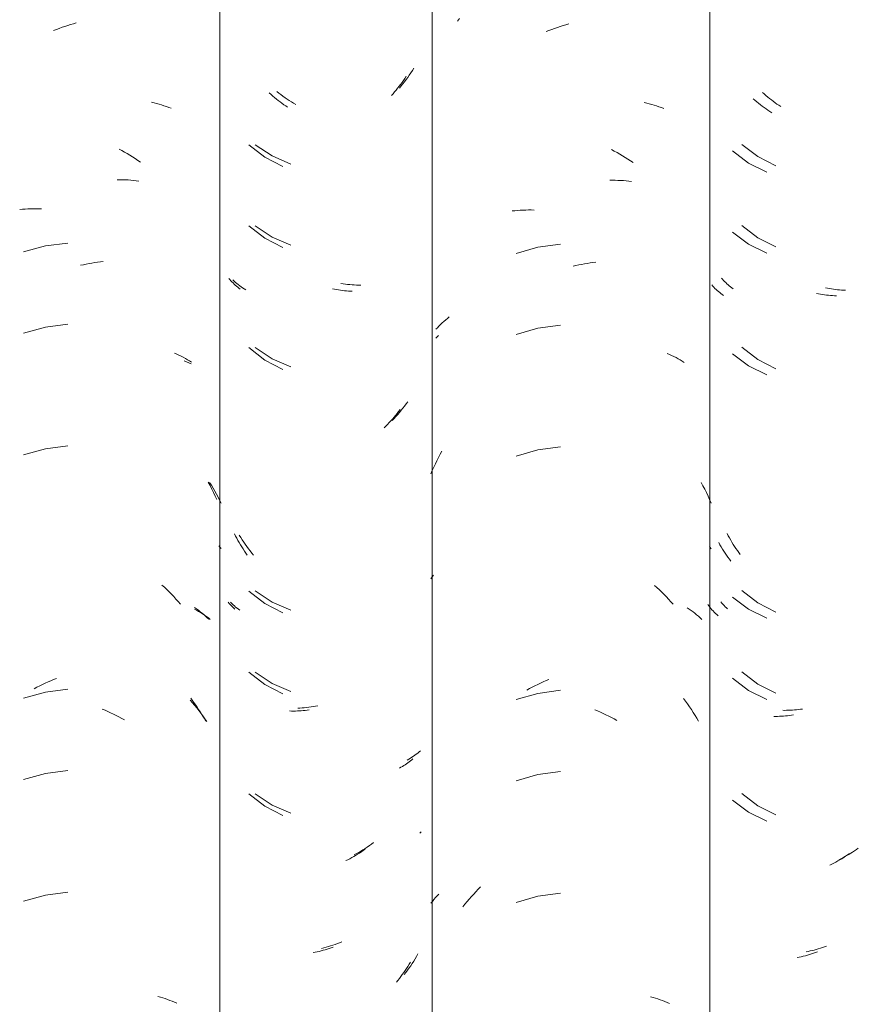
# Model space of a CAD drawing. Header units: metres. Extents: x -27.3 to 21, y -0.3 to 10.3.
# Tile 132 of 255: x 11.814 to 12.125, y 3.012 to 3.378. Entities that reach past the tile are written whole.
import ezdxf

# ---------------------------------------------------------------- set-up
doc = ezdxf.new("R2010")
doc.units = ezdxf.units.M
doc.layers.add('A-GLAZ-CWMG', color=7, linetype='Continuous', lineweight=5)

# ---------------------------------------------------------------- blocks, each defined once
blk = doc.blocks.new('FP_79-FACHADA 03')
at = {"layer": 'A-GLAZ-CWMG', "color": 9, "true_color": 0xc0c0c0}
for p, q in [((17.04054, 3.37615), (17.0416, 3.37645)), ((17.0416, 3.37645), (17.04265, 3.37674)), ((17.03422, 3.37394), (17.03527, 3.37435)), ((17.03527, 3.37435), (17.03632, 3.37475)), ((17.03632, 3.37475), (17.03737, 3.37513)), ((17.03737, 3.37513), (17.03843, 3.37549)), ((17.03843, 3.37549), (17.03948, 3.37583)), ((17.03948, 3.37583), (17.04054, 3.37615)), ((17.07065, 3.3473), (17.07158, 3.34708)), ((17.07158, 3.34708), (17.07251, 3.34684)), ((17.07251, 3.34684), (17.07342, 3.34658)), ((17.07342, 3.34658), (17.07433, 3.34631)), ((17.07433, 3.34631), (17.07522, 3.34602)), ((17.07522, 3.34602), (17.07611, 3.34572)), ((17.07611, 3.34572), (17.07698, 3.3454)), ((17.07698, 3.3454), (17.07785, 3.34507)), ((17.05854, 3.32991), (17.05956, 3.32936)), ((17.05956, 3.32936), (17.06057, 3.32879)), ((17.06057, 3.32879), (17.06158, 3.3282)), ((17.06158, 3.3282), (17.06259, 3.3276)), ((17.06259, 3.3276), (17.06358, 3.32698)), ((17.06358, 3.32698), (17.06457, 3.32634)), ((17.06457, 3.32634), (17.06556, 3.32569)), ((17.06556, 3.32569), (17.06653, 3.32501)), ((17.05784, 3.31852), (17.05886, 3.31852)), ((17.05886, 3.31852), (17.05988, 3.3185)), ((17.05988, 3.3185), (17.06089, 3.31846)), ((17.06089, 3.31846), (17.0619, 3.31841)), ((17.0619, 3.31841), (17.0629, 3.31834)), ((17.0629, 3.31834), (17.0639, 3.31825)), ((17.0639, 3.31825), (17.06488, 3.31815)), ((17.06488, 3.31815), (17.06587, 3.31802)), ((17.02165, 3.30741), (17.02264, 3.30751)), ((17.02264, 3.30751), (17.02364, 3.30759)), ((17.02364, 3.30759), (17.02465, 3.30766)), ((17.02465, 3.30766), (17.02565, 3.3077)), ((17.02565, 3.3077), (17.02667, 3.30773)), ((17.02667, 3.30773), (17.02769, 3.30774)), ((17.02769, 3.30774), (17.02871, 3.30773)), ((17.02871, 3.30773), (17.02974, 3.3077)), ((17.0312, 3.29391), (17.02305, 3.29167)), ((17.03958, 3.29498), (17.0312, 3.29391)), ((17.04425, 3.28671), (17.04531, 3.28695)), ((17.04531, 3.28695), (17.04637, 3.28717)), ((17.04637, 3.28717), (17.04742, 3.28737)), ((17.04742, 3.28737), (17.04848, 3.28755)), ((17.04848, 3.28755), (17.04953, 3.28772)), ((17.04953, 3.28772), (17.05058, 3.28786)), ((17.05058, 3.28786), (17.05163, 3.28799)), ((17.05163, 3.28799), (17.05267, 3.2881)), ((17.0312, 3.26376), (17.02305, 3.26152)), ((17.03958, 3.26484), (17.0312, 3.26376)), ((17.07913, 3.2541), (17.07997, 3.25373)), ((17.07997, 3.25373), (17.08079, 3.25335)), ((17.08079, 3.25335), (17.08161, 3.25295)), ((17.08161, 3.25295), (17.08241, 3.25253)), ((17.08241, 3.25253), (17.0832, 3.2521)), ((17.0832, 3.2521), (17.08397, 3.25166)), ((17.08397, 3.25166), (17.08474, 3.2512)), ((17.08474, 3.2512), (17.08549, 3.25074)), ((17.03958, 3.21963), (17.0312, 3.21855)), ((17.0312, 3.21855), (17.02305, 3.21631)), ((17.0917, 3.20613), (17.09237, 3.20487)), ((17.09237, 3.20487), (17.09303, 3.20359)), ((17.09303, 3.20359), (17.09366, 3.20231)), ((17.09366, 3.20231), (17.09427, 3.20101)), ((17.09427, 3.20101), (17.09487, 3.1997)), ((17.07448, 3.16793), (17.07537, 3.1671)), ((17.07537, 3.1671), (17.07625, 3.16626)), ((17.07625, 3.16626), (17.07713, 3.1654)), ((17.07713, 3.1654), (17.07799, 3.16452)), ((17.07799, 3.16452), (17.07884, 3.16363)), ((17.07884, 3.16363), (17.07968, 3.16273)), ((17.07968, 3.16273), (17.08051, 3.16181)), ((17.08051, 3.16181), (17.08133, 3.16087)), ((17.08659, 3.15957), (17.08731, 3.15907)), ((17.08731, 3.15907), (17.08801, 3.15856)), ((17.08801, 3.15856), (17.0887, 3.15803)), ((17.0887, 3.15803), (17.08937, 3.15749)), ((17.08937, 3.15749), (17.09003, 3.15694)), ((17.09003, 3.15694), (17.09067, 3.15638)), ((17.09067, 3.15638), (17.0913, 3.15581)), ((17.0913, 3.15581), (17.09192, 3.15523)), ((17.0301, 3.13097), (17.03114, 3.13146)), ((17.03114, 3.13146), (17.03217, 3.13193)), ((17.03217, 3.13193), (17.03322, 3.13238)), ((17.03322, 3.13238), (17.03426, 3.13281)), ((17.03426, 3.13281), (17.03531, 3.13322)), ((17.0312, 3.12812), (17.02305, 3.12588)), ((17.02702, 3.1294), (17.02804, 3.12994)), ((17.02804, 3.12994), (17.02907, 3.13046)), ((17.02907, 3.13046), (17.0301, 3.13097)), ((17.03958, 3.1292), (17.0312, 3.12812)), ((17.08522, 3.12586), (17.08596, 3.12484)), ((17.08596, 3.12484), (17.08669, 3.12381)), ((17.08669, 3.12381), (17.0874, 3.12277)), ((17.0523, 3.12184), (17.05335, 3.1214)), ((17.05335, 3.1214), (17.05439, 3.12094)), ((17.05439, 3.12094), (17.05542, 3.12046)), ((17.05542, 3.12046), (17.05646, 3.11997)), ((17.0874, 3.12277), (17.0881, 3.12172)), ((17.0881, 3.12172), (17.08879, 3.12065)), ((17.08879, 3.12065), (17.08946, 3.11957)), ((17.05646, 3.11997), (17.05749, 3.11946)), ((17.05749, 3.11946), (17.05851, 3.11892)), ((17.05851, 3.11892), (17.05953, 3.11837)), ((17.05953, 3.11837), (17.06054, 3.11781)), ((17.08946, 3.11957), (17.09012, 3.11848)), ((17.09012, 3.11848), (17.09076, 3.11738)), ((17.03958, 3.09906), (17.0312, 3.09798)), ((17.0312, 3.09798), (17.02305, 3.09574)), ((17.0312, 3.05276), (17.02305, 3.05052)), ((17.03958, 3.05384), (17.0312, 3.05276)), ((17.07301, 3.01513), (17.07392, 3.01486)), ((17.07392, 3.01486), (17.07482, 3.01458)), ((17.07482, 3.01458), (17.07571, 3.01429)), ((17.07571, 3.01429), (17.07659, 3.01398)), ((17.07659, 3.01398), (17.07746, 3.01365)), ((17.07746, 3.01365), (17.07832, 3.01331)), ((17.07832, 3.01331), (17.07917, 3.01295)), ((17.07917, 3.01295), (17.08, 3.01258))]:
    blk.add_line(p, q, dxfattribs=at)
blk = doc.blocks.new('FP_80-FACHADA 03')
at = {"layer": 'A-GLAZ-CWMG', "color": 9, "true_color": 0xc0c0c0}
for p, q in [((17.16364, 3.35467), (17.1631, 3.35393)), ((17.16417, 3.35541), (17.16364, 3.35467)), ((17.16469, 3.35617), (17.16417, 3.35541)), ((17.1652, 3.35693), (17.16469, 3.35617)), ((17.11501, 3.35014), (17.11435, 3.35073)), ((17.16086, 3.3511), (17.16028, 3.35041)), ((17.16143, 3.35179), (17.16086, 3.3511)), ((17.162, 3.3525), (17.16143, 3.35179)), ((17.16256, 3.35321), (17.162, 3.3525)), ((17.1631, 3.35393), (17.16256, 3.35321)), ((17.11567, 3.34957), (17.11501, 3.35014)), ((17.11633, 3.34901), (17.11567, 3.34957)), ((17.117, 3.34846), (17.11633, 3.34901)), ((17.11768, 3.34792), (17.117, 3.34846)), ((17.11836, 3.3474), (17.11768, 3.34792)), ((17.11905, 3.34689), (17.11836, 3.3474)), ((17.16028, 3.35041), (17.15968, 3.34974)), ((17.11975, 3.34639), (17.11905, 3.34689)), ((17.12045, 3.3459), (17.11975, 3.34639)), ((17.12115, 3.34543), (17.12045, 3.3459)), ((17.1068, 3.33149), (17.11269, 3.32688)), ((17.11269, 3.32688), (17.11932, 3.32342)), ((17.1068, 3.30135), (17.11269, 3.29674)), ((17.11269, 3.29674), (17.11932, 3.29327)), ((17.09969, 3.28142), (17.09931, 3.28185)), ((17.10007, 3.281), (17.09969, 3.28142)), ((17.10046, 3.28058), (17.10007, 3.281)), ((17.10087, 3.28017), (17.10046, 3.28058)), ((17.10129, 3.27977), (17.10087, 3.28017)), ((17.10172, 3.27937), (17.10129, 3.27977)), ((17.10216, 3.27898), (17.10172, 3.27937)), ((17.10261, 3.27861), (17.10216, 3.27898)), ((17.10307, 3.27824), (17.10261, 3.27861)), ((17.10354, 3.27787), (17.10307, 3.27824)), ((17.13852, 3.27787), (17.13777, 3.27803)), ((17.13926, 3.27773), (17.13852, 3.27787)), ((17.14001, 3.2776), (17.13926, 3.27773)), ((17.14076, 3.27748), (17.14001, 3.2776)), ((17.1415, 3.27738), (17.14076, 3.27748)), ((17.14224, 3.27729), (17.1415, 3.27738)), ((17.14298, 3.27722), (17.14224, 3.27729)), ((17.14371, 3.27716), (17.14298, 3.27722)), ((17.14445, 3.27711), (17.14371, 3.27716)), ((17.14517, 3.27707), (17.14445, 3.27711)), ((17.1068, 3.25613), (17.11269, 3.25152)), ((17.11269, 3.25152), (17.11932, 3.24806)), ((17.16066, 3.23028), (17.16007, 3.22961)), ((17.16123, 3.23097), (17.16066, 3.23028)), ((17.1618, 3.23168), (17.16123, 3.23097)), ((17.16236, 3.23239), (17.1618, 3.23168)), ((17.16291, 3.23311), (17.16236, 3.23239)), ((17.15764, 3.227), (17.15701, 3.22637)), ((17.15826, 3.22763), (17.15764, 3.227)), ((17.15887, 3.22828), (17.15826, 3.22763)), ((17.15947, 3.22894), (17.15887, 3.22828)), ((17.16007, 3.22961), (17.15947, 3.22894)), ((17.1018, 3.1861), (17.10137, 3.18693)), ((17.10225, 3.18529), (17.1018, 3.1861)), ((17.1027, 3.18448), (17.10225, 3.18529)), ((17.10317, 3.18368), (17.1027, 3.18448)), ((17.10364, 3.18289), (17.10317, 3.18368)), ((17.10413, 3.18211), (17.10364, 3.18289)), ((17.10463, 3.18133), (17.10413, 3.18211)), ((17.10513, 3.18057), (17.10463, 3.18133)), ((17.10565, 3.17982), (17.10513, 3.18057)), ((17.10618, 3.17907), (17.10565, 3.17982)), ((17.1068, 3.1657), (17.11269, 3.16109)), ((17.09945, 3.16112), (17.09907, 3.16158)), ((17.09985, 3.16067), (17.09945, 3.16112)), ((17.10026, 3.16022), (17.09985, 3.16067)), ((17.11269, 3.16109), (17.11932, 3.15763)), ((17.10068, 3.15979), (17.10026, 3.16022)), ((17.10111, 3.15936), (17.10068, 3.15979)), ((17.10156, 3.15894), (17.10111, 3.15936)), ((17.1068, 3.13556), (17.11269, 3.13095)), ((17.11269, 3.13095), (17.11932, 3.12749)), ((17.1226, 3.12112), (17.12189, 3.12114)), ((17.12332, 3.12112), (17.1226, 3.12112)), ((17.12404, 3.12113), (17.12332, 3.12112)), ((17.12477, 3.12115), (17.12404, 3.12113)), ((17.1255, 3.12119), (17.12477, 3.12115)), ((17.12623, 3.12124), (17.1255, 3.12119)), ((17.12697, 3.1213), (17.12623, 3.12124)), ((17.1277, 3.12138), (17.12697, 3.1213)), ((17.12845, 3.12147), (17.1277, 3.12138)), ((17.12919, 3.12157), (17.12845, 3.12147)), ((17.16628, 3.10221), (17.16579, 3.10185)), ((17.16675, 3.10257), (17.16628, 3.10221)), ((17.16722, 3.10294), (17.16675, 3.10257)), ((17.16767, 3.10332), (17.16722, 3.10294)), ((17.16322, 3.10023), (17.16267, 3.09993)), ((17.16375, 3.10054), (17.16322, 3.10023)), ((17.16428, 3.10085), (17.16375, 3.10054)), ((17.16479, 3.10118), (17.16428, 3.10085)), ((17.1653, 3.10151), (17.16479, 3.10118)), ((17.16579, 3.10185), (17.1653, 3.10151)), ((17.1068, 3.09035), (17.11269, 3.08574)), ((17.11269, 3.08574), (17.11932, 3.08227)), ((17.17072, 3.07629), (17.17048, 3.076)), ((17.17048, 3.076), (17.17023, 3.07571)), ((17.14924, 3.0693), (17.14854, 3.06883)), ((17.14994, 3.06978), (17.14924, 3.0693)), ((17.14348, 3.0659), (17.14274, 3.06554)), ((17.14421, 3.06628), (17.14348, 3.0659)), ((17.14494, 3.06667), (17.14421, 3.06628)), ((17.14567, 3.06708), (17.14494, 3.06667)), ((17.14639, 3.06749), (17.14567, 3.06708)), ((17.14711, 3.06792), (17.14639, 3.06749)), ((17.14783, 3.06837), (17.14711, 3.06792)), ((17.14854, 3.06883), (17.14783, 3.06837)), ((17.1351, 3.03244), (17.13435, 3.03223)), ((17.13585, 3.03266), (17.1351, 3.03244)), ((17.1366, 3.0329), (17.13585, 3.03266)), ((17.13735, 3.03316), (17.1366, 3.0329)), ((17.1381, 3.03342), (17.13735, 3.03316)), ((17.13134, 3.03152), (17.1306, 3.03138)), ((17.13209, 3.03168), (17.13134, 3.03152)), ((17.13284, 3.03185), (17.13209, 3.03168)), ((17.13359, 3.03203), (17.13284, 3.03185)), ((17.13435, 3.03223), (17.13359, 3.03203)), ((17.16529, 3.0255), (17.16478, 3.02474)), ((17.16578, 3.02628), (17.16529, 3.0255)), ((17.16627, 3.02706), (17.16578, 3.02628)), ((17.16674, 3.02785), (17.16627, 3.02706)), ((17.16266, 3.02177), (17.1621, 3.02106)), ((17.16321, 3.0225), (17.16266, 3.02177)), ((17.16374, 3.02324), (17.16321, 3.0225)), ((17.16427, 3.02398), (17.16374, 3.02324)), ((17.16478, 3.02474), (17.16427, 3.02398)), ((17.1621, 3.02106), (17.16154, 3.02035))]:
    blk.add_line(p, q, dxfattribs=at)
blk = doc.blocks.new('FP_81-FACHADA 03')
at = {"layer": 'A-GLAZ-CWMG', "color": 9, "true_color": 0xc0c0c0}
for p, q in [((17.18426, 3.37743), (17.18501, 3.37843)), ((17.22448, 3.37611), (17.22553, 3.37641)), ((17.21711, 3.37353), (17.21815, 3.37396)), ((17.21815, 3.37396), (17.2192, 3.37436)), ((17.2192, 3.37436), (17.22025, 3.37475)), ((17.22025, 3.37475), (17.22131, 3.37512)), ((17.22131, 3.37512), (17.22236, 3.37547)), ((17.22236, 3.37547), (17.22342, 3.3758)), ((17.22342, 3.3758), (17.22448, 3.37611)), ((17.25357, 3.34716), (17.25451, 3.34694)), ((17.25451, 3.34694), (17.25544, 3.34671)), ((17.25544, 3.34671), (17.25636, 3.34646)), ((17.25636, 3.34646), (17.25726, 3.34619)), ((17.25726, 3.34619), (17.25816, 3.34591)), ((17.25816, 3.34591), (17.25905, 3.34561)), ((17.25905, 3.34561), (17.25993, 3.34529)), ((17.25993, 3.34529), (17.2608, 3.34496)), ((17.24144, 3.32969), (17.24246, 3.32915)), ((17.24246, 3.32915), (17.24347, 3.32859)), ((17.24347, 3.32859), (17.24448, 3.32801)), ((17.24448, 3.32801), (17.24549, 3.32741)), ((17.24549, 3.32741), (17.24649, 3.3268)), ((17.24649, 3.3268), (17.24748, 3.32617)), ((17.24748, 3.32617), (17.24847, 3.32552)), ((17.24847, 3.32552), (17.24944, 3.32485)), ((17.24074, 3.3183), (17.24176, 3.3183)), ((17.24176, 3.3183), (17.24278, 3.31829)), ((17.24278, 3.31829), (17.24379, 3.31827)), ((17.24379, 3.31827), (17.2448, 3.31822)), ((17.2448, 3.31822), (17.24581, 3.31816)), ((17.24581, 3.31816), (17.2468, 3.31807)), ((17.2468, 3.31807), (17.24779, 3.31797)), ((17.24779, 3.31797), (17.24878, 3.31786)), ((17.20457, 3.30689), (17.20556, 3.307)), ((17.20556, 3.307), (17.20655, 3.30709)), ((17.20655, 3.30709), (17.20755, 3.30716)), ((17.20755, 3.30716), (17.20856, 3.30722)), ((17.20856, 3.30722), (17.20957, 3.30725)), ((17.20957, 3.30725), (17.21059, 3.30727)), ((17.21059, 3.30727), (17.21161, 3.30727)), ((17.21161, 3.30727), (17.21264, 3.30726)), ((17.21409, 3.29347), (17.20596, 3.29115)), ((17.22246, 3.29463), (17.21409, 3.29347)), ((17.22713, 3.28639), (17.22819, 3.28663)), ((17.22819, 3.28663), (17.22925, 3.28686)), ((17.22925, 3.28686), (17.2303, 3.28707)), ((17.2303, 3.28707), (17.23136, 3.28726)), ((17.23136, 3.28726), (17.23241, 3.28744)), ((17.23241, 3.28744), (17.23346, 3.28759)), ((17.23346, 3.28759), (17.23451, 3.28773)), ((17.23451, 3.28773), (17.23556, 3.28784)), ((17.17984, 3.26645), (17.18051, 3.26699)), ((17.18051, 3.26699), (17.18118, 3.26753)), ((17.17619, 3.26293), (17.17676, 3.26354)), ((17.17676, 3.26354), (17.17735, 3.26415)), ((17.17735, 3.26415), (17.17795, 3.26474)), ((17.17795, 3.26474), (17.17856, 3.26532)), ((17.17856, 3.26532), (17.1792, 3.26589)), ((17.1792, 3.26589), (17.17984, 3.26645)), ((17.21409, 3.26333), (17.20596, 3.26101)), ((17.22246, 3.26448), (17.21409, 3.26333)), ((17.26209, 3.25401), (17.26293, 3.25364)), ((17.26293, 3.25364), (17.26375, 3.25326)), ((17.26375, 3.25326), (17.26457, 3.25286)), ((17.26457, 3.25286), (17.26537, 3.25245)), ((17.26537, 3.25245), (17.26616, 3.25202)), ((17.26616, 3.25202), (17.26694, 3.25158)), ((17.26694, 3.25158), (17.26771, 3.25113)), ((17.26771, 3.25113), (17.26846, 3.25066)), ((17.22246, 3.21927), (17.21409, 3.21812)), ((17.17659, 3.21413), (17.1772, 3.21533)), ((17.1772, 3.21533), (17.17782, 3.21651)), ((17.17782, 3.21651), (17.17846, 3.21768)), ((17.21409, 3.21812), (17.20596, 3.2158)), ((17.17488, 3.21048), (17.17543, 3.21171)), ((17.17543, 3.21171), (17.176, 3.21293)), ((17.176, 3.21293), (17.17659, 3.21413)), ((17.17434, 3.20925), (17.17488, 3.21048)), ((17.2747, 3.20608), (17.27537, 3.20483)), ((17.27537, 3.20483), (17.27602, 3.20356)), ((17.27602, 3.20356), (17.27666, 3.20229)), ((17.27666, 3.20229), (17.27727, 3.201)), ((17.27727, 3.201), (17.27786, 3.1997)), ((17.27786, 3.1997), (17.27844, 3.19839)), ((17.27776, 3.18226), (17.2781, 3.18185)), ((17.2781, 3.18185), (17.27844, 3.18142)), ((17.17484, 3.17093), (17.17536, 3.17156)), ((17.17434, 3.1703), (17.17484, 3.17093)), ((17.25741, 3.16781), (17.25831, 3.16698)), ((17.25831, 3.16698), (17.2592, 3.16614)), ((17.2592, 3.16614), (17.26007, 3.16529)), ((17.26007, 3.16529), (17.26094, 3.16442)), ((17.26094, 3.16442), (17.26179, 3.16353)), ((17.26179, 3.16353), (17.26264, 3.16263)), ((17.26264, 3.16263), (17.26347, 3.16172)), ((17.26347, 3.16172), (17.26429, 3.16079)), ((17.26957, 3.15951), (17.27029, 3.15901)), ((17.27029, 3.15901), (17.271, 3.1585)), ((17.271, 3.1585), (17.27169, 3.15797)), ((17.27169, 3.15797), (17.27236, 3.15744)), ((17.27236, 3.15744), (17.27302, 3.15689)), ((17.27302, 3.15689), (17.27367, 3.15633)), ((17.27367, 3.15633), (17.2743, 3.15576)), ((17.2743, 3.15576), (17.27492, 3.15518)), ((17.21403, 3.13102), (17.21506, 3.1315)), ((17.21506, 3.1315), (17.2161, 3.13196)), ((17.2161, 3.13196), (17.21715, 3.13241)), ((17.21715, 3.13241), (17.21819, 3.13283)), ((17.21409, 3.12769), (17.20596, 3.12537)), ((17.20992, 3.12893), (17.21094, 3.12948)), ((17.21094, 3.12948), (17.21197, 3.13001)), ((17.21197, 3.13001), (17.21299, 3.13053)), ((17.21299, 3.13053), (17.21403, 3.13102)), ((17.22246, 3.12884), (17.21409, 3.12769)), ((17.2682, 3.12579), (17.26894, 3.12477)), ((17.26894, 3.12477), (17.26967, 3.12375)), ((17.23519, 3.12158), (17.23623, 3.12115)), ((17.23623, 3.12115), (17.23728, 3.1207)), ((17.23728, 3.1207), (17.23832, 3.12023)), ((17.23832, 3.12023), (17.23935, 3.11974)), ((17.26967, 3.12375), (17.27039, 3.12271)), ((17.27039, 3.12271), (17.27109, 3.12166)), ((17.27109, 3.12166), (17.27178, 3.12059)), ((17.27178, 3.12059), (17.27245, 3.11952)), ((17.23935, 3.11974), (17.24038, 3.11924)), ((17.24038, 3.11924), (17.24141, 3.11871)), ((17.24141, 3.11871), (17.24243, 3.11817)), ((17.24243, 3.11817), (17.24344, 3.11761)), ((17.27245, 3.11952), (17.27311, 3.11843)), ((17.27311, 3.11843), (17.27376, 3.11733)), ((17.22246, 3.0987), (17.21409, 3.09755)), ((17.21409, 3.09755), (17.20596, 3.09523)), ((17.19108, 3.05402), (17.19194, 3.0549)), ((17.19194, 3.0549), (17.1928, 3.05577)), ((17.1749, 3.05043), (17.17548, 3.05112)), ((17.17548, 3.05112), (17.17608, 3.0518)), ((17.17608, 3.0518), (17.17669, 3.05247)), ((17.17669, 3.05247), (17.17733, 3.05313)), ((17.18778, 3.05033), (17.18858, 3.05127)), ((17.18858, 3.05127), (17.1894, 3.0522)), ((17.1894, 3.0522), (17.19024, 3.05312)), ((17.19024, 3.05312), (17.19108, 3.05402)), ((17.21409, 3.05233), (17.20596, 3.05001)), ((17.22246, 3.05349), (17.21409, 3.05233)), ((17.17434, 3.04973), (17.1749, 3.05043)), ((17.1862, 3.0484), (17.18698, 3.04937)), ((17.18698, 3.04937), (17.18778, 3.05033)), ((17.25594, 3.015), (17.25685, 3.01474)), ((17.25685, 3.01474), (17.25776, 3.01447)), ((17.25776, 3.01447), (17.25865, 3.01417)), ((17.25865, 3.01417), (17.25953, 3.01387)), ((17.25953, 3.01387), (17.26041, 3.01354)), ((17.26041, 3.01354), (17.26127, 3.0132)), ((17.26127, 3.0132), (17.26212, 3.01285)), ((17.26212, 3.01285), (17.26296, 3.01248))]:
    blk.add_line(p, q, dxfattribs=at)
blk = doc.blocks.new('FP_82-FACHADA 03')
at = {"layer": 'A-GLAZ-CWMG', "color": 9, "true_color": 0xc0c0c0}
for p, q in [((17.29809, 3.35036), (17.29743, 3.35094)), ((17.29875, 3.34979), (17.29809, 3.35036)), ((17.29942, 3.34923), (17.29875, 3.34979)), ((17.30009, 3.34869), (17.29942, 3.34923)), ((17.30077, 3.34816), (17.30009, 3.34869)), ((17.30146, 3.34764), (17.30077, 3.34816)), ((17.30215, 3.34713), (17.30146, 3.34764)), ((17.30284, 3.34664), (17.30215, 3.34713)), ((17.30355, 3.34615), (17.30284, 3.34664)), ((17.30425, 3.34569), (17.30355, 3.34615)), ((17.28983, 3.33165), (17.29575, 3.32708)), ((17.29575, 3.32708), (17.30242, 3.32366)), ((17.28983, 3.30151), (17.29575, 3.29694)), ((17.29575, 3.29694), (17.30242, 3.29352)), ((17.28264, 3.28153), (17.28226, 3.28195)), ((17.28302, 3.2811), (17.28264, 3.28153)), ((17.28342, 3.28069), (17.28302, 3.2811)), ((17.28384, 3.28028), (17.28342, 3.28069)), ((17.28426, 3.27988), (17.28384, 3.28028)), ((17.28469, 3.27949), (17.28426, 3.27988)), ((17.28514, 3.27911), (17.28469, 3.27949)), ((17.2856, 3.27873), (17.28514, 3.27911)), ((17.28607, 3.27837), (17.2856, 3.27873)), ((17.28654, 3.27801), (17.28607, 3.27837)), ((17.32164, 3.27822), (17.32089, 3.27837)), ((17.32239, 3.27808), (17.32164, 3.27822)), ((17.32313, 3.27795), (17.32239, 3.27808)), ((17.32388, 3.27784), (17.32313, 3.27795)), ((17.32462, 3.27774), (17.32388, 3.27784)), ((17.32536, 3.27765), (17.32462, 3.27774)), ((17.3261, 3.27758), (17.32536, 3.27765)), ((17.32683, 3.27752), (17.3261, 3.27758)), ((17.32756, 3.27748), (17.32683, 3.27752)), ((17.32829, 3.27745), (17.32756, 3.27748)), ((17.28983, 3.25629), (17.29575, 3.25172)), ((17.29575, 3.25172), (17.30242, 3.2483)), ((17.28478, 3.18622), (17.28435, 3.18704)), ((17.28523, 3.18541), (17.28478, 3.18622)), ((17.28569, 3.18461), (17.28523, 3.18541)), ((17.28616, 3.18381), (17.28569, 3.18461)), ((17.28664, 3.18303), (17.28616, 3.18381)), ((17.28713, 3.18225), (17.28664, 3.18303)), ((17.28764, 3.18148), (17.28713, 3.18225)), ((17.28815, 3.18072), (17.28764, 3.18148)), ((17.28867, 3.17997), (17.28815, 3.18072)), ((17.2892, 3.17923), (17.28867, 3.17997)), ((17.28983, 3.16586), (17.29575, 3.1613)), ((17.28242, 3.16119), (17.28204, 3.16165)), ((17.28282, 3.16075), (17.28242, 3.16119)), ((17.28323, 3.16032), (17.28282, 3.16075)), ((17.29575, 3.1613), (17.30242, 3.15788)), ((17.28365, 3.15989), (17.28323, 3.16032)), ((17.28409, 3.15947), (17.28365, 3.15989)), ((17.28454, 3.15906), (17.28409, 3.15947)), ((17.28983, 3.13572), (17.29575, 3.13115)), ((17.29575, 3.13115), (17.30242, 3.12773)), ((17.30571, 3.12138), (17.30499, 3.1214)), ((17.30643, 3.12139), (17.30571, 3.12138)), ((17.30715, 3.1214), (17.30643, 3.12139)), ((17.30788, 3.12143), (17.30715, 3.1214)), ((17.30861, 3.12147), (17.30788, 3.12143)), ((17.30934, 3.12152), (17.30861, 3.12147)), ((17.31008, 3.12159), (17.30934, 3.12152)), ((17.31082, 3.12167), (17.31008, 3.12159)), ((17.31156, 3.12176), (17.31082, 3.12167)), ((17.3123, 3.12187), (17.31156, 3.12176)), ((17.28983, 3.09051), (17.29575, 3.08594)), ((17.29575, 3.08594), (17.30242, 3.08252)), ((17.33166, 3.06921), (17.33095, 3.06875)), ((17.33236, 3.06969), (17.33166, 3.06921)), ((17.33306, 3.07017), (17.33236, 3.06969)), ((17.3266, 3.06627), (17.32586, 3.0659)), ((17.32733, 3.06665), (17.3266, 3.06627)), ((17.32806, 3.06704), (17.32733, 3.06665)), ((17.32879, 3.06745), (17.32806, 3.06704)), ((17.32951, 3.06787), (17.32879, 3.06745)), ((17.33023, 3.06831), (17.32951, 3.06787)), ((17.33095, 3.06875), (17.33023, 3.06831)), ((17.31747, 3.03256), (17.31671, 3.03235)), ((17.31822, 3.03277), (17.31747, 3.03256)), ((17.31897, 3.033), (17.31822, 3.03277)), ((17.31972, 3.03324), (17.31897, 3.033)), ((17.32047, 3.0335), (17.31972, 3.03324)), ((17.32122, 3.03377), (17.32047, 3.0335)), ((17.31446, 3.03183), (17.31371, 3.03168)), ((17.31521, 3.03199), (17.31446, 3.03183)), ((17.31596, 3.03217), (17.31521, 3.03199)), ((17.31671, 3.03235), (17.31596, 3.03217))]:
    blk.add_line(p, q, dxfattribs=at)
blk = doc.blocks.new('Rectangular Mullion - Telha Fibrocimento - Ondulada-V71-FACHADA 03')
at = {"layer": 'A-GLAZ-CWMG'}
for p, q in [((17.17485, 2.77928), (17.17485, 4.13453)), ((17.27793, 2.77941), (17.27793, 4.13466))]:
    blk.add_line(p, q, dxfattribs=at)
for name in ['FP_79-FACHADA 03', 'FP_81-FACHADA 03', 'FP_80-FACHADA 03', 'FP_82-FACHADA 03']:
    blk.add_blockref(name, (0, 0), dxfattribs=at)
blk = doc.blocks.new('FP_87-FACHADA 03')
at = {"layer": 'A-GLAZ-CWMG', "color": 9, "true_color": 0xc0c0c0}
for p, q in [((17.08278, 3.2512), (17.08363, 3.25084)), ((17.08363, 3.25084), (17.08447, 3.25047)), ((17.08447, 3.25047), (17.08529, 3.25008)), ((17.09217, 3.20606), (17.09283, 3.20499)), ((17.09283, 3.20499), (17.09348, 3.20392)), ((17.09348, 3.20392), (17.09411, 3.20283)), ((17.09411, 3.20283), (17.09473, 3.20173)), ((17.09473, 3.20173), (17.09533, 3.20061)), ((17.09533, 3.20061), (17.09591, 3.19949)), ((17.09591, 3.19949), (17.09648, 3.19835)), ((17.09557, 3.18248), (17.09603, 3.182)), ((17.09603, 3.182), (17.09648, 3.18152)), ((17.08651, 3.15903), (17.0873, 3.1586)), ((17.0873, 3.1586), (17.08807, 3.15815)), ((17.08807, 3.15815), (17.08883, 3.15769)), ((17.08883, 3.15769), (17.08958, 3.15722)), ((17.08958, 3.15722), (17.09031, 3.15673)), ((17.09031, 3.15673), (17.09102, 3.15623)), ((17.09102, 3.15623), (17.09172, 3.15571)), ((17.09172, 3.15571), (17.09241, 3.15518)), ((17.085, 3.12517), (17.08581, 3.12423)), ((17.08581, 3.12423), (17.08662, 3.12328)), ((17.08662, 3.12328), (17.0874, 3.12231)), ((17.0874, 3.12231), (17.08818, 3.12132)), ((17.08818, 3.12132), (17.08893, 3.12032)), ((17.08893, 3.12032), (17.08968, 3.11931)), ((17.08968, 3.11931), (17.09041, 3.11828)), ((17.09041, 3.11828), (17.09112, 3.11723))]:
    blk.add_line(p, q, dxfattribs=at)
blk = doc.blocks.new('FP_88-FACHADA 03')
at = {"layer": 'A-GLAZ-CWMG', "color": 9, "true_color": 0xc0c0c0}
for p, q in [((17.16692, 3.35821), (17.16634, 3.35737)), ((17.16748, 3.35906), (17.16692, 3.35821)), ((17.16804, 3.35992), (17.16748, 3.35906)), ((17.16454, 3.35492), (17.16391, 3.35413)), ((17.16515, 3.35572), (17.16454, 3.35492)), ((17.16575, 3.35654), (17.16515, 3.35572)), ((17.16634, 3.35737), (17.16575, 3.35654)), ((17.11788, 3.3507), (17.11713, 3.3513)), ((17.11865, 3.35012), (17.11788, 3.3507)), ((17.16328, 3.35334), (17.16263, 3.35258)), ((17.16391, 3.35413), (17.16328, 3.35334)), ((17.11942, 3.34955), (17.11865, 3.35012)), ((17.12019, 3.34899), (17.11942, 3.34955)), ((17.12097, 3.34845), (17.12019, 3.34899)), ((17.12176, 3.34793), (17.12097, 3.34845)), ((17.12255, 3.34742), (17.12176, 3.34793)), ((17.12335, 3.34693), (17.12255, 3.34742)), ((17.12416, 3.34645), (17.12335, 3.34693)), ((17.10914, 3.33151), (17.11538, 3.32734)), ((17.11538, 3.32734), (17.12228, 3.32432)), ((17.10914, 3.30137), (17.11538, 3.29719)), ((17.11538, 3.29719), (17.12228, 3.29418)), ((17.10131, 3.28081), (17.10083, 3.28126)), ((17.1018, 3.28038), (17.10131, 3.28081)), ((17.1023, 3.27996), (17.1018, 3.28038)), ((17.10282, 3.27955), (17.1023, 3.27996)), ((17.10335, 3.27914), (17.10282, 3.27955)), ((17.10389, 3.27875), (17.10335, 3.27914)), ((17.10445, 3.27837), (17.10389, 3.27875)), ((17.10501, 3.278), (17.10445, 3.27837)), ((17.10559, 3.27764), (17.10501, 3.278)), ((17.14178, 3.27984), (17.14095, 3.27998)), ((17.14261, 3.27973), (17.14178, 3.27984)), ((17.14344, 3.27963), (17.14261, 3.27973)), ((17.14426, 3.27954), (17.14344, 3.27963)), ((17.14508, 3.27948), (17.14426, 3.27954)), ((17.1459, 3.27942), (17.14508, 3.27948)), ((17.14671, 3.27939), (17.1459, 3.27942)), ((17.14752, 3.27937), (17.14671, 3.27939)), ((17.14832, 3.27936), (17.14752, 3.27937)), ((17.10914, 3.25615), (17.11538, 3.25198)), ((17.11538, 3.25198), (17.12228, 3.24896)), ((17.16397, 3.23362), (17.16333, 3.23284)), ((17.16459, 3.23441), (17.16397, 3.23362)), ((17.1652, 3.23522), (17.16459, 3.23441)), ((17.1658, 3.23604), (17.1652, 3.23522)), ((17.16137, 3.23057), (17.16069, 3.22984)), ((17.16203, 3.23131), (17.16137, 3.23057)), ((17.16269, 3.23207), (17.16203, 3.23131)), ((17.16333, 3.23284), (17.16269, 3.23207)), ((17.16069, 3.22984), (17.16001, 3.22912)), ((17.10372, 3.18564), (17.10318, 3.18651)), ((17.10427, 3.18477), (17.10372, 3.18564)), ((17.10483, 3.18392), (17.10427, 3.18477)), ((17.10541, 3.18308), (17.10483, 3.18392)), ((17.106, 3.18225), (17.10541, 3.18308)), ((17.1066, 3.18143), (17.106, 3.18225)), ((17.10721, 3.18062), (17.1066, 3.18143)), ((17.10783, 3.17983), (17.10721, 3.18062)), ((17.10847, 3.17904), (17.10783, 3.17983)), ((17.10914, 3.16573), (17.11538, 3.16155)), ((17.10042, 3.16109), (17.09997, 3.16154)), ((17.10088, 3.16064), (17.10042, 3.16109)), ((17.10136, 3.1602), (17.10088, 3.16064)), ((17.11538, 3.16155), (17.12228, 3.15854)), ((17.10185, 3.15977), (17.10136, 3.1602)), ((17.10235, 3.15935), (17.10185, 3.15977)), ((17.10286, 3.15894), (17.10235, 3.15935)), ((17.10339, 3.15854), (17.10286, 3.15894)), ((17.10914, 3.13558), (17.11538, 3.13141)), ((17.11538, 3.13141), (17.12228, 3.12839)), ((17.12572, 3.12223), (17.12491, 3.1222)), ((17.12653, 3.12228), (17.12572, 3.12223)), ((17.12735, 3.12235), (17.12653, 3.12228)), ((17.12818, 3.12243), (17.12735, 3.12235)), ((17.129, 3.12252), (17.12818, 3.12243)), ((17.12983, 3.12263), (17.129, 3.12252)), ((17.13066, 3.12276), (17.12983, 3.12263)), ((17.1315, 3.12291), (17.13066, 3.12276)), ((17.13233, 3.12307), (17.1315, 3.12291)), ((17.16946, 3.10552), (17.16894, 3.10511)), ((17.16997, 3.10594), (17.16946, 3.10552)), ((17.17046, 3.10637), (17.16997, 3.10594)), ((17.16616, 3.10321), (17.16556, 3.10286)), ((17.16674, 3.10356), (17.16616, 3.10321)), ((17.16731, 3.10393), (17.16674, 3.10356)), ((17.16786, 3.10431), (17.16731, 3.10393)), ((17.16841, 3.1047), (17.16786, 3.10431)), ((17.16894, 3.10511), (17.16841, 3.1047)), ((17.10914, 3.09037), (17.11538, 3.08619)), ((17.11538, 3.08619), (17.12228, 3.08318)), ((17.14833, 3.0691), (17.14753, 3.06862)), ((17.14913, 3.06959), (17.14833, 3.0691)), ((17.14993, 3.07009), (17.14913, 3.06959)), ((17.15072, 3.07061), (17.14993, 3.07009)), ((17.1515, 3.07115), (17.15072, 3.07061)), ((17.15228, 3.0717), (17.1515, 3.07115)), ((17.15305, 3.07227), (17.15228, 3.0717)), ((17.14672, 3.06816), (17.14591, 3.06772)), ((17.14753, 3.06862), (17.14672, 3.06816)), ((17.13459, 3.03316), (17.13375, 3.03295)), ((17.13543, 3.03338), (17.13459, 3.03316)), ((17.13627, 3.03362), (17.13543, 3.03338)), ((17.1371, 3.03387), (17.13627, 3.03362)), ((17.13794, 3.03414), (17.1371, 3.03387)), ((17.13878, 3.03443), (17.13794, 3.03414)), ((17.13961, 3.03473), (17.13878, 3.03443)), ((17.14045, 3.03505), (17.13961, 3.03473)), ((17.14128, 3.03539), (17.14045, 3.03505)), ((17.16851, 3.02911), (17.16796, 3.02824)), ((17.16904, 3.02999), (17.16851, 3.02911)), ((17.16955, 3.03088), (17.16904, 3.02999)), ((17.16626, 3.02569), (17.16567, 3.02486)), ((17.16684, 3.02653), (17.16626, 3.02569)), ((17.16741, 3.02738), (17.16684, 3.02653)), ((17.16796, 3.02824), (17.16741, 3.02738)), ((17.16507, 3.02405), (17.16446, 3.02324)), ((17.16567, 3.02486), (17.16507, 3.02405))]:
    blk.add_line(p, q, dxfattribs=at)
blk = doc.blocks.new('FP_89-FACHADA 03')
at = {"layer": 'A-GLAZ-CWMG', "color": 9, "true_color": 0xc0c0c0}
for p, q in [((17.17622, 3.25969), (17.17668, 3.26019)), ((17.17668, 3.26019), (17.17715, 3.26068))]:
    blk.add_line(p, q, dxfattribs=at)
blk = doc.blocks.new('FP_90-FACHADA 03')
at = {"layer": 'A-GLAZ-CWMG', "color": 9, "true_color": 0xc0c0c0}
for p, q in [((17.2947, 3.34802), (17.29404, 3.34859)), ((17.29537, 3.34746), (17.2947, 3.34802)), ((17.29604, 3.34691), (17.29537, 3.34746)), ((17.29672, 3.34637), (17.29604, 3.34691)), ((17.29741, 3.34585), (17.29672, 3.34637)), ((17.2981, 3.34534), (17.29741, 3.34585)), ((17.29879, 3.34484), (17.2981, 3.34534)), ((17.29949, 3.34435), (17.29879, 3.34484)), ((17.3002, 3.34388), (17.29949, 3.34435)), ((17.30091, 3.34342), (17.3002, 3.34388)), ((17.28637, 3.3292), (17.29235, 3.32471)), ((17.29235, 3.32471), (17.29906, 3.32137)), ((17.28637, 3.29906), (17.29235, 3.29457)), ((17.29235, 3.29457), (17.29906, 3.29123)), ((17.27903, 3.27898), (17.27864, 3.2794)), ((17.27943, 3.27856), (17.27903, 3.27898)), ((17.27984, 3.27815), (17.27943, 3.27856)), ((17.28026, 3.27775), (17.27984, 3.27815)), ((17.28069, 3.27736), (17.28026, 3.27775)), ((17.28114, 3.27698), (17.28069, 3.27736)), ((17.28159, 3.2766), (17.28114, 3.27698)), ((17.28206, 3.27623), (17.28159, 3.2766)), ((17.28254, 3.27587), (17.28206, 3.27623)), ((17.28302, 3.27552), (17.28254, 3.27587)), ((17.31833, 3.27612), (17.31758, 3.27627)), ((17.31908, 3.27599), (17.31833, 3.27612)), ((17.31982, 3.27587), (17.31908, 3.27599)), ((17.32057, 3.27576), (17.31982, 3.27587)), ((17.32131, 3.27567), (17.32057, 3.27576)), ((17.32205, 3.27559), (17.32131, 3.27567)), ((17.32279, 3.27553), (17.32205, 3.27559)), ((17.32352, 3.27547), (17.32279, 3.27553)), ((17.32425, 3.27543), (17.32352, 3.27547)), ((17.32498, 3.27541), (17.32425, 3.27543)), ((17.28637, 3.25385), (17.29235, 3.24936)), ((17.29235, 3.24936), (17.29906, 3.24601)), ((17.28169, 3.1829), (17.28123, 3.18371)), ((17.28216, 3.1821), (17.28169, 3.1829)), ((17.28263, 3.18132), (17.28216, 3.1821)), ((17.28312, 3.18054), (17.28263, 3.18132)), ((17.28362, 3.17976), (17.28312, 3.18054)), ((17.28413, 3.179), (17.28362, 3.17976)), ((17.28465, 3.17825), (17.28413, 3.179)), ((17.28518, 3.17751), (17.28465, 3.17825)), ((17.28572, 3.17677), (17.28518, 3.17751)), ((17.27752, 3.16018), (17.27715, 3.16067)), ((17.28637, 3.16342), (17.29235, 3.15893)), ((17.2779, 3.1597), (17.27752, 3.16018)), ((17.2783, 3.15922), (17.2779, 3.1597)), ((17.27871, 3.15875), (17.2783, 3.15922)), ((17.27914, 3.15829), (17.27871, 3.15875)), ((17.27958, 3.15784), (17.27914, 3.15829)), ((17.28003, 3.1574), (17.27958, 3.15784)), ((17.2805, 3.15696), (17.28003, 3.1574)), ((17.28098, 3.15654), (17.2805, 3.15696)), ((17.29235, 3.15893), (17.29906, 3.15559)), ((17.28637, 3.13328), (17.29235, 3.12878)), ((17.29235, 3.12878), (17.29906, 3.12544)), ((17.30237, 3.11913), (17.30165, 3.11914)), ((17.30309, 3.11914), (17.30237, 3.11913)), ((17.30382, 3.11916), (17.30309, 3.11914)), ((17.30455, 3.1192), (17.30382, 3.11916)), ((17.30528, 3.11925), (17.30455, 3.1192)), ((17.30602, 3.11931), (17.30528, 3.11925)), ((17.30675, 3.11938), (17.30602, 3.11931)), ((17.3075, 3.11947), (17.30675, 3.11938)), ((17.30824, 3.11957), (17.3075, 3.11947)), ((17.30899, 3.11969), (17.30824, 3.11957)), ((17.28637, 3.08806), (17.29235, 3.08357)), ((17.29235, 3.08357), (17.29906, 3.08023)), ((17.32547, 3.06542), (17.32475, 3.065)), ((17.3262, 3.06584), (17.32547, 3.06542)), ((17.32691, 3.06628), (17.3262, 3.06584)), ((17.32763, 3.06673), (17.32691, 3.06628)), ((17.32833, 3.0672), (17.32763, 3.06673)), ((17.32904, 3.06768), (17.32833, 3.0672)), ((17.32974, 3.06817), (17.32904, 3.06768)), ((17.32329, 3.06422), (17.32255, 3.06384)), ((17.32402, 3.0646), (17.32329, 3.06422)), ((17.32475, 3.065), (17.32402, 3.0646)), ((17.31115, 3.02967), (17.3104, 3.02951)), ((17.3119, 3.02984), (17.31115, 3.02967)), ((17.31265, 3.03002), (17.3119, 3.02984)), ((17.3134, 3.03021), (17.31265, 3.03002)), ((17.31415, 3.03042), (17.3134, 3.03021)), ((17.31491, 3.03064), (17.31415, 3.03042)), ((17.31566, 3.03088), (17.31491, 3.03064)), ((17.31641, 3.03113), (17.31566, 3.03088)), ((17.31716, 3.03139), (17.31641, 3.03113)), ((17.31791, 3.03167), (17.31716, 3.03139))]:
    blk.add_line(p, q, dxfattribs=at)
blk = doc.blocks.new('Rectangular Mullion - Telha Fibrocimento - Ondulada-V85-FACHADA 03')
at = {"layer": 'A-GLAZ-CWMG'}
blk.add_line((17.09599, 2.77941), (17.09599, 4.13466), dxfattribs=at)
for name in ['FP_89-FACHADA 03', 'FP_88-FACHADA 03', 'FP_90-FACHADA 03', 'FP_87-FACHADA 03']:
    blk.add_blockref(name, (0, 0), dxfattribs=at)

msp = doc.modelspace()

# ---------------------------------------------------------------- block references
at = {"layer": 'A-GLAZ-CWMG'}
for name in ['Rectangular Mullion - Telha Fibrocimento - Ondulada-V71-FACHADA 03', 'Rectangular Mullion - Telha Fibrocimento - Ondulada-V85-FACHADA 03']:
    msp.add_blockref(name, (-5.20782, 0), dxfattribs=at)

doc.saveas('drawing.dxf')
